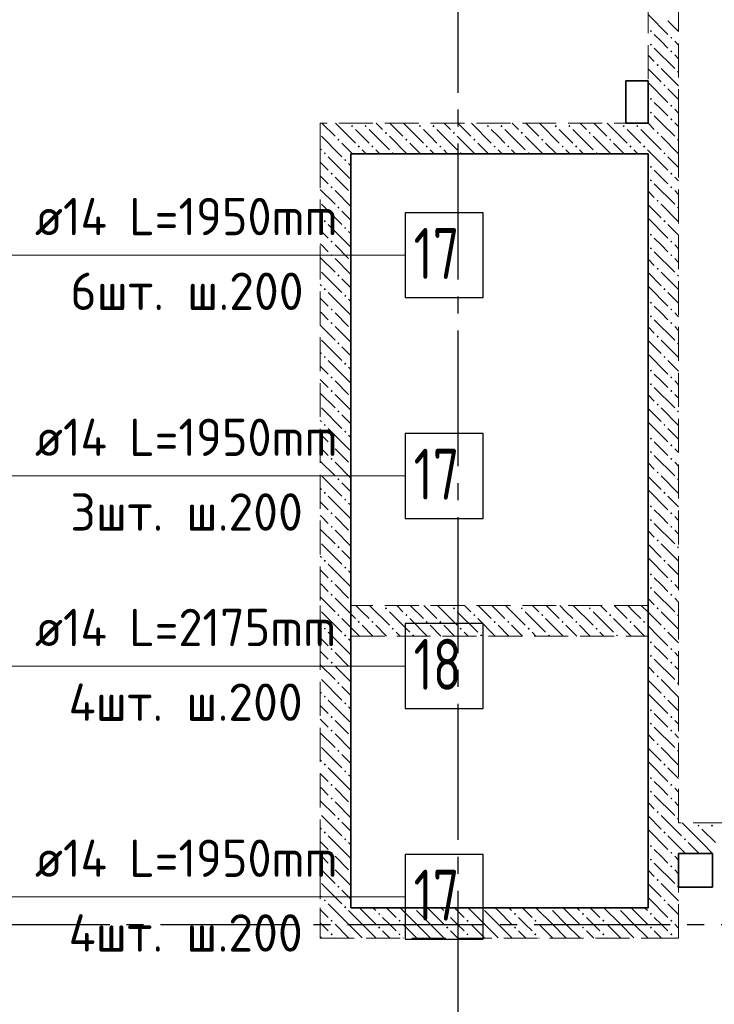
# Model space of a CAD drawing. Header units: millimetres. Extents: x 0 to 64958, y 0 to 42000.
# Tile 28 of 33: x 36180 to 40270, y 28331 to 34130. Entities that reach past the tile are written whole.
import ezdxf

# ---------------------------------------------------------------- set-up
doc = ezdxf.new("R2010")
doc.units = ezdxf.units.MM
doc.linetypes.add('______2', pattern=[270, 200, -70])
doc.linetypes.add('______5', pattern=[1100, 800, -100, 100, -100])
for name, color, linetype, lineweight in [('ДОП Верх по Х', 7, 'Continuous', 25), ('Оси', 40, '______5', 18), ('Позиционная метка номер позиции', 7, 'Continuous', 13)]:
    doc.layers.add(name, color=color, linetype=linetype, lineweight=lineweight)
doc.layers.add('ЖБ Перекрытие верхний уровень', color=7, linetype='Continuous', lineweight=25, true_color=0xe0e0ff)
doc.layers.add('ЖБ Стена верхний уровень', color=7, linetype='Continuous', lineweight=25, true_color=0x006e00)
doc.styles.add('ISOCPEUR', font='txt')

msp = doc.modelspace()

# ---------------------------------------------------------------- hatches: boundary and pattern name
at = {"layer": 'ЖБ Стена верхний уровень', "linetype": 'Continuous', "lineweight": 18, "transparency": 33554687}
for points in [[(39890.5, 34063.1), (39896.9, 34069.6), (39903.4, 34063.1), (39896.9, 34056.6)], [(39890.5, 33983.1), (39896.9, 33989.6), (39903.4, 33983.1), (39896.9, 33976.6)], [(40010.4, 34023.1), (40016.9, 34029.6), (40023.4, 34023.1), (40016.9, 34016.6)], [(40010.4, 33943.1), (40016.9, 33949.6), (40023.4, 33943.1), (40016.9, 33936.6)], [(39930.5, 33863.1), (39937, 33869.6), (39943.5, 33863.1), (39937, 33856.6)], [(40050.5, 33823.1), (40057, 33829.6), (40060, 33826.6), (40060, 33819.7), (40057, 33816.6)], [(39970.5, 33743.1), (39977, 33749.6), (39983.4, 33743.1), (39977, 33736.6)], [(39890.5, 33663.1), (39896.9, 33669.6), (39903.4, 33663.1), (39896.9, 33656.6)], [(39890.5, 33583.1), (39896.9, 33589.6), (39903.4, 33583.1), (39896.9, 33576.6)], [(40010.4, 33623.1), (40016.9, 33629.6), (40023.4, 33623.1), (40016.9, 33616.6)], [(40010.4, 33543.1), (40016.9, 33549.6), (40023.4, 33543.1), (40016.9, 33536.6)], [(38130.5, 33503.1), (38137, 33509.6), (38143.5, 33503.1), (38137, 33496.6)], [(38210.4, 33503.1), (38216.9, 33509.6), (38223.4, 33503.1), (38216.9, 33496.6)], [(38330.5, 33463.1), (38337, 33469.6), (38343.5, 33463.1), (38337, 33456.6)], [(38530.5, 33503.1), (38537, 33509.6), (38543.5, 33503.1), (38537, 33496.6)], [(38610.4, 33503.1), (38616.9, 33509.6), (38623.4, 33503.1), (38616.9, 33496.6)], [(38730.5, 33463.1), (38737, 33469.6), (38743.5, 33463.1), (38737, 33456.6)], [(38930.5, 33503.1), (38937, 33509.6), (38943.5, 33503.1), (38937, 33496.6)], [(39010.4, 33503.1), (39016.9, 33509.6), (39023.4, 33503.1), (39016.9, 33496.6)], [(39130.5, 33463.1), (39137, 33469.6), (39143.5, 33463.1), (39137, 33456.6)], [(39330.5, 33503.1), (39337, 33509.6), (39343.5, 33503.1), (39337, 33496.6)], [(39410.4, 33503.1), (39416.9, 33509.6), (39423.4, 33503.1), (39416.9, 33496.6)], [(39530.5, 33463.1), (39537, 33469.6), (39543.5, 33463.1), (39537, 33456.6)], [(39730.5, 33503.1), (39737, 33509.6), (39743.5, 33503.1), (39737, 33496.6)], [(39810.4, 33503.1), (39816.9, 33509.6), (39823.4, 33503.1), (39816.9, 33496.6)], [(39930.5, 33463.1), (39937, 33469.6), (39943.5, 33463.1), (39937, 33456.6)], [(38050.5, 33423.1), (38057, 33429.6), (38063.5, 33423.1), (38057, 33416.6)], [(38450.5, 33423.1), (38457, 33429.6), (38463.5, 33423.1), (38457, 33416.6)], [(38850.5, 33423.1), (38857, 33429.6), (38863.5, 33423.1), (38857, 33416.6)], [(39250.5, 33423.1), (39257, 33429.6), (39263.5, 33423.1), (39257, 33416.6)], [(39650.5, 33423.1), (39657, 33429.6), (39663.5, 33423.1), (39657, 33416.6)], [(40050.5, 33423.1), (40057, 33429.6), (40060, 33426.6), (40060, 33419.7), (40057, 33416.6)], [(37970.5, 33343.1), (37977, 33349.6), (37983.4, 33343.1), (37980.3, 33340), (37973.6, 33340)], [(38170.5, 33383.1), (38177, 33389.6), (38183.4, 33383.1), (38177, 33376.6)], [(38250.5, 33383.1), (38257, 33389.6), (38263.5, 33383.1), (38257, 33376.6)], [(38370.5, 33343.1), (38377, 33349.6), (38383.4, 33343.1), (38380.3, 33340), (38373.6, 33340)], [(38570.5, 33383.1), (38577, 33389.6), (38583.4, 33383.1), (38577, 33376.6)], [(38650.5, 33383.1), (38657, 33389.6), (38663.5, 33383.1), (38657, 33376.6)], [(38770.5, 33343.1), (38777, 33349.6), (38783.4, 33343.1), (38780.3, 33340), (38773.6, 33340)], [(38970.5, 33383.1), (38977, 33389.6), (38983.4, 33383.1), (38977, 33376.6)], [(39050.5, 33383.1), (39057, 33389.6), (39063.5, 33383.1), (39057, 33376.6)], [(39170.5, 33343.1), (39177, 33349.6), (39183.4, 33343.1), (39180.3, 33340), (39173.6, 33340)], [(39370.5, 33383.1), (39377, 33389.6), (39383.4, 33383.1), (39377, 33376.6)], [(39450.5, 33383.1), (39457, 33389.6), (39463.5, 33383.1), (39457, 33376.6)], [(39570.5, 33343.1), (39577, 33349.6), (39583.4, 33343.1), (39580.3, 33340), (39573.6, 33340)], [(39770.5, 33383.1), (39777, 33389.6), (39783.4, 33383.1), (39777, 33376.6)], [(39850.5, 33383.1), (39857, 33389.6), (39863.5, 33383.1), (39857, 33376.6)], [(39970.5, 33343.1), (39977, 33349.6), (39983.4, 33343.1), (39980.3, 33340), (39973.6, 33340)], [(37980.3, 33340), (37977, 33336.6), (37973.6, 33340)], [(38090.5, 33303.1), (38096.9, 33309.6), (38103.4, 33303.1), (38096.9, 33296.6)], [(39980.3, 33340), (39977, 33336.6), (39973.6, 33340)], [(38010.4, 33223.1), (38016.9, 33229.6), (38023.4, 33223.1), (38016.9, 33216.6)], [(39890.5, 33263.1), (39896.9, 33269.6), (39903.4, 33263.1), (39896.9, 33256.6)], [(40010.4, 33223.1), (40016.9, 33229.6), (40023.4, 33223.1), (40016.9, 33216.6)], [(39890.5, 33183.1), (39896.9, 33189.6), (39903.4, 33183.1), (39896.9, 33176.6)], [(38010.4, 33143.1), (38016.9, 33149.6), (38023.4, 33143.1), (38016.9, 33136.6)], [(40010.4, 33143.1), (40016.9, 33149.6), (40023.4, 33143.1), (40016.9, 33136.6)], [(39930.5, 33063.1), (39937, 33069.6), (39943.5, 33063.1), (39937, 33056.6)], [(38050.5, 33023.1), (38057, 33029.6), (38063.5, 33023.1), (38057, 33016.6)], [(40050.5, 33023.1), (40057, 33029.6), (40060, 33026.6), (40060, 33019.7), (40057, 33016.6)], [(37970.5, 32943.1), (37977, 32949.6), (37983.4, 32943.1), (37977, 32936.6)], [(39970.5, 32943.1), (39977, 32949.6), (39983.4, 32943.1), (39977, 32936.6)], [(38090.5, 32903.1), (38096.9, 32909.6), (38103.4, 32903.1), (38096.9, 32896.6)], [(38010.4, 32823.1), (38016.9, 32829.6), (38023.4, 32823.1), (38016.9, 32816.6)], [(39890.5, 32863.1), (39896.9, 32869.6), (39903.4, 32863.1), (39896.9, 32856.6)], [(40010.4, 32823.1), (40016.9, 32829.6), (40023.4, 32823.1), (40016.9, 32816.6)], [(39890.5, 32783.1), (39896.9, 32789.6), (39903.4, 32783.1), (39896.9, 32776.6)], [(38010.4, 32743.1), (38016.9, 32749.6), (38023.4, 32743.1), (38016.9, 32736.6)], [(40010.4, 32743.1), (40016.9, 32749.6), (40023.4, 32743.1), (40016.9, 32736.6)], [(39930.5, 32663.1), (39937, 32669.6), (39943.5, 32663.1), (39937, 32656.6)], [(38050.5, 32623.1), (38057, 32629.6), (38063.5, 32623.1), (38057, 32616.6)], [(40050.5, 32623.1), (40057, 32629.6), (40060, 32626.6), (40060, 32619.7), (40057, 32616.6)], [(37970.5, 32543.1), (37977, 32549.6), (37983.4, 32543.1), (37977, 32536.6)], [(39970.5, 32543.1), (39977, 32549.6), (39983.4, 32543.1), (39977, 32536.6)], [(38090.5, 32503.1), (38096.9, 32509.6), (38103.4, 32503.1), (38096.9, 32496.6)], [(38010.4, 32423.1), (38016.9, 32429.6), (38023.4, 32423.1), (38016.9, 32416.6)], [(39890.5, 32463.1), (39896.9, 32469.6), (39903.4, 32463.1), (39896.9, 32456.6)], [(40010.4, 32423.1), (40016.9, 32429.6), (40023.4, 32423.1), (40016.9, 32416.6)], [(39890.5, 32383.1), (39896.9, 32389.6), (39903.4, 32383.1), (39896.9, 32376.6)], [(38010.4, 32343.1), (38016.9, 32349.6), (38023.4, 32343.1), (38016.9, 32336.6)], [(40010.4, 32343.1), (40016.9, 32349.6), (40023.4, 32343.1), (40016.9, 32336.6)], [(39930.5, 32263.1), (39937, 32269.6), (39943.5, 32263.1), (39937, 32256.6)], [(38050.5, 32223.1), (38057, 32229.6), (38063.5, 32223.1), (38057, 32216.6)], [(40050.5, 32223.1), (40057, 32229.6), (40060, 32226.6), (40060, 32219.7), (40057, 32216.6)], [(37970.5, 32143.1), (37977, 32149.6), (37983.4, 32143.1), (37977, 32136.6)], [(39970.5, 32143.1), (39977, 32149.6), (39983.4, 32143.1), (39977, 32136.6)], [(38090.5, 32103.1), (38096.9, 32109.6), (38103.4, 32103.1), (38096.9, 32096.6)], [(39890.5, 32063.1), (39896.9, 32069.6), (39903.4, 32063.1), (39896.9, 32056.6)], [(38010.4, 32023.1), (38016.9, 32029.6), (38023.4, 32023.1), (38016.9, 32016.6)], [(40010.4, 32023.1), (40016.9, 32029.6), (40023.4, 32023.1), (40016.9, 32016.6)], [(39890.5, 31983.1), (39896.9, 31989.6), (39903.4, 31983.1), (39896.9, 31976.6)], [(38010.4, 31943.1), (38016.9, 31949.6), (38023.4, 31943.1), (38016.9, 31936.6)], [(40010.4, 31943.1), (40016.9, 31949.6), (40023.4, 31943.1), (40016.9, 31936.6)], [(39930.5, 31863.1), (39937, 31869.6), (39943.5, 31863.1), (39937, 31856.6)], [(38050.5, 31823.1), (38057, 31829.6), (38063.5, 31823.1), (38057, 31816.6)], [(40050.5, 31823.1), (40057, 31829.6), (40060, 31826.6), (40060, 31819.7), (40057, 31816.6)], [(37970.5, 31743.1), (37977, 31749.6), (37983.4, 31743.1), (37977, 31736.6)], [(39970.5, 31743.1), (39977, 31749.6), (39983.4, 31743.1), (39977, 31736.6)], [(38090.5, 31703.1), (38096.9, 31709.6), (38103.4, 31703.1), (38096.9, 31696.6)], [(39890.5, 31663.1), (39896.9, 31669.6), (39903.4, 31663.1), (39896.9, 31656.6)], [(38010.4, 31623.1), (38016.9, 31629.6), (38023.4, 31623.1), (38016.9, 31616.6)], [(40010.4, 31623.1), (40016.9, 31629.6), (40023.4, 31623.1), (40016.9, 31616.6)], [(38010.4, 31543.1), (38016.9, 31549.6), (38023.4, 31543.1), (38016.9, 31536.6)], [(39890.5, 31583.1), (39896.9, 31589.6), (39903.4, 31583.1), (39896.9, 31576.6)], [(40010.4, 31543.1), (40016.9, 31549.6), (40023.4, 31543.1), (40016.9, 31536.6)], [(39930.5, 31463.1), (39937, 31469.6), (39943.5, 31463.1), (39937, 31456.6)], [(38050.5, 31423.1), (38057, 31429.6), (38063.5, 31423.1), (38057, 31416.6)], [(40050.5, 31423.1), (40057, 31429.6), (40060, 31426.6), (40060, 31419.7), (40057, 31416.6)], [(37970.5, 31343.1), (37977, 31349.6), (37983.4, 31343.1), (37977, 31336.6)], [(39970.5, 31343.1), (39977, 31349.6), (39983.4, 31343.1), (39977, 31336.6)], [(38090.5, 31303.1), (38096.9, 31309.6), (38103.4, 31303.1), (38096.9, 31296.6)], [(39890.5, 31263.1), (39896.9, 31269.6), (39903.4, 31263.1), (39896.9, 31256.6)], [(38010.4, 31223.1), (38016.9, 31229.6), (38023.4, 31223.1), (38016.9, 31216.6)], [(40010.4, 31223.1), (40016.9, 31229.6), (40023.4, 31223.1), (40016.9, 31216.6)], [(38010.4, 31143.1), (38016.9, 31149.6), (38023.4, 31143.1), (38016.9, 31136.6)], [(39890.5, 31183.1), (39896.9, 31189.6), (39903.4, 31183.1), (39896.9, 31176.6)], [(40010.4, 31143.1), (40016.9, 31149.6), (40023.4, 31143.1), (40016.9, 31136.6)], [(38050.5, 31023.1), (38057, 31029.6), (38063.5, 31023.1), (38057, 31016.6)], [(39930.5, 31063.1), (39937, 31069.6), (39943.5, 31063.1), (39937, 31056.6)], [(40050.5, 31023.1), (40057, 31029.6), (40060, 31026.6), (40060, 31019.7), (40057, 31016.6)], [(37970.5, 30943.1), (37977, 30949.6), (37983.4, 30943.1), (37977, 30936.6)], [(38090.5, 30903.1), (38096.9, 30909.6), (38103.4, 30903.1), (38096.9, 30896.6)], [(39970.5, 30943.1), (39977, 30949.6), (39983.4, 30943.1), (39977, 30936.6)], [(39890.5, 30863.1), (39896.9, 30869.6), (39903.4, 30863.1), (39896.9, 30856.6)], [(38010.4, 30823.1), (38016.9, 30829.6), (38023.4, 30823.1), (38016.9, 30816.6)], [(40010.4, 30823.1), (40016.9, 30829.6), (40023.4, 30823.1), (40016.9, 30816.6)], [(38010.4, 30743.1), (38016.9, 30749.6), (38023.4, 30743.1), (38016.9, 30736.6)], [(39890.5, 30783.1), (39896.9, 30789.6), (39903.4, 30783.1), (39896.9, 30776.6)], [(40010.4, 30743.1), (40016.9, 30749.6), (40023.4, 30743.1), (40016.9, 30736.6)], [(38050.5, 30623.1), (38057, 30629.6), (38063.5, 30623.1), (38057, 30616.6)], [(38330.5, 30663.1), (38337, 30669.6), (38343.5, 30663.1), (38337, 30656.6)], [(38450.5, 30623.1), (38457, 30629.6), (38463.5, 30623.1), (38457, 30616.6)], [(38730.5, 30663.1), (38737, 30669.6), (38743.5, 30663.1), (38737, 30656.6)], [(38850.5, 30623.1), (38857, 30629.6), (38863.5, 30623.1), (38857, 30616.6)], [(39130.5, 30663.1), (39137, 30669.6), (39143.5, 30663.1), (39137, 30656.6)], [(39250.5, 30623.1), (39257, 30629.6), (39263.5, 30623.1), (39257, 30616.6)], [(39530.5, 30663.1), (39537, 30669.6), (39543.5, 30663.1), (39537, 30656.6)], [(39650.5, 30623.1), (39657, 30629.6), (39663.5, 30623.1), (39657, 30616.6)], [(39930.5, 30663.1), (39937, 30669.6), (39943.5, 30663.1), (39937, 30656.6)], [(40050.5, 30623.1), (40057, 30629.6), (40060, 30626.6), (40060, 30619.7), (40057, 30616.6)], [(38170.5, 30583.1), (38177, 30589.6), (38183.4, 30583.1), (38177, 30576.6)], [(38250.5, 30583.1), (38257, 30589.6), (38263.5, 30583.1), (38257, 30576.6)], [(38570.5, 30583.1), (38577, 30589.6), (38583.4, 30583.1), (38577, 30576.6)], [(38650.5, 30583.1), (38657, 30589.6), (38663.5, 30583.1), (38657, 30576.6)], [(38970.5, 30583.1), (38977, 30589.6), (38983.4, 30583.1), (38977, 30576.6)], [(39050.5, 30583.1), (39057, 30589.6), (39063.5, 30583.1), (39057, 30576.6)], [(39370.5, 30583.1), (39377, 30589.6), (39383.4, 30583.1), (39377, 30576.6)], [(39450.5, 30583.1), (39457, 30589.6), (39463.5, 30583.1), (39457, 30576.6)], [(39770.5, 30583.1), (39777, 30589.6), (39783.4, 30583.1), (39777, 30576.6)], [(39850.5, 30583.1), (39857, 30589.6), (39863.5, 30583.1), (39857, 30576.6)], [(37970.5, 30543.1), (37977, 30549.6), (37983.4, 30543.1), (37977, 30536.6)], [(38090.5, 30503.1), (38096.9, 30509.6), (38103.4, 30503.1), (38100.3, 30500), (38093.6, 30500)], [(38370.5, 30543.1), (38377, 30549.6), (38383.4, 30543.1), (38377, 30536.6)], [(38490.5, 30503.1), (38496.9, 30509.6), (38503.4, 30503.1), (38500.3, 30500), (38493.6, 30500)], [(38770.5, 30543.1), (38777, 30549.6), (38783.4, 30543.1), (38777, 30536.6)], [(38890.5, 30503.1), (38896.9, 30509.6), (38903.4, 30503.1), (38900.3, 30500), (38893.6, 30500)], [(39170.5, 30543.1), (39177, 30549.6), (39183.4, 30543.1), (39177, 30536.6)], [(39290.5, 30503.1), (39296.9, 30509.6), (39303.4, 30503.1), (39300.3, 30500), (39293.6, 30500)], [(39570.5, 30543.1), (39577, 30549.6), (39583.4, 30543.1), (39577, 30536.6)], [(39690.5, 30503.1), (39696.9, 30509.6), (39703.4, 30503.1), (39700.3, 30500), (39693.6, 30500)], [(39970.5, 30543.1), (39977, 30549.6), (39983.4, 30543.1), (39977, 30536.6)], [(38100.3, 30500), (38096.9, 30496.6), (38093.6, 30500)], [(39890.5, 30463.1), (39896.9, 30469.6), (39903.4, 30463.1), (39896.9, 30456.6)], [(38010.4, 30423.1), (38016.9, 30429.6), (38023.4, 30423.1), (38016.9, 30416.6)], [(39890.5, 30383.1), (39896.9, 30389.6), (39903.4, 30383.1), (39896.9, 30376.6)], [(40010.4, 30423.1), (40016.9, 30429.6), (40023.4, 30423.1), (40016.9, 30416.6)], [(38010.4, 30343.1), (38016.9, 30349.6), (38023.4, 30343.1), (38016.9, 30336.6)], [(40010.4, 30343.1), (40016.9, 30349.6), (40023.4, 30343.1), (40016.9, 30336.6)], [(38050.5, 30223.1), (38057, 30229.6), (38063.5, 30223.1), (38057, 30216.6)], [(39930.5, 30263.1), (39937, 30269.6), (39943.5, 30263.1), (39937, 30256.6)], [(40050.5, 30223.1), (40057, 30229.6), (40060, 30226.6), (40060, 30219.7), (40057, 30216.6)], [(37970.5, 30143.1), (37977, 30149.6), (37983.4, 30143.1), (37977, 30136.6)], [(38090.5, 30103.1), (38096.9, 30109.6), (38103.4, 30103.1), (38096.9, 30096.6)], [(39970.5, 30143.1), (39977, 30149.6), (39983.4, 30143.1), (39977, 30136.6)], [(39890.5, 30063.1), (39896.9, 30069.6), (39903.4, 30063.1), (39896.9, 30056.6)], [(38010.4, 30023.1), (38016.9, 30029.6), (38023.4, 30023.1), (38016.9, 30016.6)], [(39890.5, 29983.1), (39896.9, 29989.6), (39903.4, 29983.1), (39896.9, 29976.6)], [(40010.4, 30023.1), (40016.9, 30029.6), (40023.4, 30023.1), (40016.9, 30016.6)], [(38010.4, 29943.1), (38016.9, 29949.6), (38023.4, 29943.1), (38016.9, 29936.6)], [(40010.4, 29943.1), (40016.9, 29949.6), (40023.4, 29943.1), (40016.9, 29936.6)], [(39930.5, 29863.1), (39937, 29869.6), (39943.5, 29863.1), (39937, 29856.6)], [(38050.5, 29823.1), (38057, 29829.6), (38063.5, 29823.1), (38057, 29816.6)], [(40050.5, 29823.1), (40057, 29829.6), (40060, 29826.6), (40060, 29819.7), (40057, 29816.6)], [(37970.5, 29743.1), (37977, 29749.6), (37983.4, 29743.1), (37977, 29736.6)], [(39970.5, 29743.1), (39977, 29749.6), (39983.4, 29743.1), (39977, 29736.6)], [(38090.5, 29703.1), (38096.9, 29709.6), (38103.4, 29703.1), (38096.9, 29696.6)], [(39890.5, 29663.1), (39896.9, 29669.6), (39903.4, 29663.1), (39896.9, 29656.6)], [(38010.4, 29623.1), (38016.9, 29629.6), (38023.4, 29623.1), (38016.9, 29616.6)], [(39890.5, 29583.1), (39896.9, 29589.6), (39903.4, 29583.1), (39896.9, 29576.6)], [(40010.4, 29623.1), (40016.9, 29629.6), (40023.4, 29623.1), (40016.9, 29616.6)], [(38010.4, 29543.1), (38016.9, 29549.6), (38023.4, 29543.1), (38016.9, 29536.6)], [(40010.4, 29543.1), (40016.9, 29549.6), (40023.4, 29543.1), (40016.9, 29536.6)], [(39930.5, 29463.1), (39937, 29469.6), (39943.5, 29463.1), (39937, 29456.6)], [(38050.5, 29423.1), (38057, 29429.6), (38063.5, 29423.1), (38057, 29416.6)], [(40050.5, 29423.1), (40057, 29429.6), (40060, 29426.6), (40060, 29419.7), (40057, 29416.6)], [(37970.5, 29343.1), (37977, 29349.6), (37983.4, 29343.1), (37977, 29336.6)], [(39970.5, 29343.1), (39977, 29349.6), (39983.4, 29343.1), (39977, 29336.6)], [(40170.5, 29383.1), (40177, 29389.6), (40183.4, 29383.1), (40177, 29376.6)], [(40250.5, 29383.1), (40257, 29389.6), (40263.5, 29383.1), (40257, 29376.6)], [(38090.5, 29303.1), (38096.9, 29309.6), (38103.4, 29303.1), (38096.9, 29296.6)], [(40090.5, 29303.1), (40096.9, 29309.6), (40103.4, 29303.1), (40096.9, 29296.6)], [(38010.4, 29223.1), (38016.9, 29229.6), (38023.4, 29223.1), (38016.9, 29216.6)], [(39890.5, 29263.1), (39896.9, 29269.6), (39903.4, 29263.1), (39896.9, 29256.6)], [(40010.4, 29223.1), (40016.9, 29229.6), (40023.4, 29223.1), (40016.9, 29216.6)], [(39890.5, 29183.1), (39896.9, 29189.6), (39903.4, 29183.1), (39896.9, 29176.6)], [(38010.4, 29143.1), (38016.9, 29149.6), (38023.4, 29143.1), (38016.9, 29136.6)], [(40010.4, 29143.1), (40016.9, 29149.6), (40023.4, 29143.1), (40016.9, 29136.6)], [(39930.5, 29063.1), (39937, 29069.6), (39943.5, 29063.1), (39937, 29056.6)], [(38050.5, 29023.1), (38057, 29029.6), (38063.5, 29023.1), (38057, 29016.6)], [(40050.5, 29023.1), (40057, 29029.6), (40060, 29026.6), (40060, 29019.7), (40057, 29016.6)], [(37970.5, 28943.1), (37977, 28949.6), (37983.4, 28943.1), (37977, 28936.6)], [(39970.5, 28943.1), (39977, 28949.6), (39983.4, 28943.1), (39977, 28936.6)], [(38090.5, 28903.1), (38096.9, 28909.6), (38103.4, 28903.1), (38100.3, 28900), (38093.6, 28900)], [(38100.3, 28900), (38096.9, 28896.6), (38093.6, 28900)], [(38500.3, 28900), (38496.9, 28896.6), (38493.6, 28900)], [(38900.3, 28900), (38896.9, 28896.6), (38893.6, 28900)], [(39300.3, 28900), (39296.9, 28896.6), (39293.6, 28900)], [(39700.3, 28900), (39696.9, 28896.6), (39693.6, 28900)], [(38010.4, 28823.1), (38016.9, 28829.6), (38023.4, 28823.1), (38016.9, 28816.6)], [(38290.5, 28863.1), (38296.9, 28869.6), (38303.4, 28863.1), (38296.9, 28856.6)], [(38410.4, 28823.1), (38416.9, 28829.6), (38423.4, 28823.1), (38416.9, 28816.6)], [(38690.5, 28863.1), (38696.9, 28869.6), (38703.4, 28863.1), (38696.9, 28856.6)], [(38810.4, 28823.1), (38816.9, 28829.6), (38823.4, 28823.1), (38816.9, 28816.6)], [(39090.5, 28863.1), (39096.9, 28869.6), (39103.4, 28863.1), (39096.9, 28856.6)], [(39210.4, 28823.1), (39216.9, 28829.6), (39223.4, 28823.1), (39216.9, 28816.6)], [(39490.5, 28863.1), (39496.9, 28869.6), (39503.4, 28863.1), (39496.9, 28856.6)], [(39610.4, 28823.1), (39616.9, 28829.6), (39623.4, 28823.1), (39616.9, 28816.6)], [(39890.5, 28863.1), (39896.9, 28869.6), (39903.4, 28863.1), (39896.9, 28856.6)], [(40010.4, 28823.1), (40016.9, 28829.6), (40023.4, 28823.1), (40016.9, 28816.6)], [(38290.5, 28783.1), (38296.9, 28789.6), (38303.4, 28783.1), (38296.9, 28776.6)], [(38690.5, 28783.1), (38696.9, 28789.6), (38703.4, 28783.1), (38696.9, 28776.6)], [(39090.5, 28783.1), (39096.9, 28789.6), (39103.4, 28783.1), (39096.9, 28776.6)], [(39490.5, 28783.1), (39496.9, 28789.6), (39503.4, 28783.1), (39496.9, 28776.6)], [(39890.5, 28783.1), (39896.9, 28789.6), (39903.4, 28783.1), (39896.9, 28776.6)], [(38010.4, 28743.1), (38016.9, 28749.6), (38023.4, 28743.1), (38016.9, 28736.6)], [(38410.4, 28743.1), (38416.9, 28749.6), (38423.4, 28743.1), (38416.9, 28736.6)], [(38810.4, 28743.1), (38816.9, 28749.6), (38823.4, 28743.1), (38816.9, 28736.6)], [(39210.4, 28743.1), (39216.9, 28749.6), (39223.4, 28743.1), (39216.9, 28736.6)], [(39610.4, 28743.1), (39616.9, 28749.6), (39623.4, 28743.1), (39616.9, 28736.6)], [(40010.4, 28743.1), (40016.9, 28749.6), (40023.4, 28743.1), (40016.9, 28736.6)]]:
    msp.add_hatch(color=7, dxfattribs=at).paths.add_polyline_path(points, flags=16)

# ---------------------------------------------------------------- linework, layer by layer
at = {"layer": 'ДОП Верх по Х', "color": 7, "linetype": 'Continuous', "lineweight": 13, "transparency": 33554687}
for p, q in [((36249.7, 32743.1), (38313.7, 32743.1)), ((36249.7, 31443.1), (38313.7, 31443.1)), ((36249.7, 30323.1), (38313.7, 30323.1)), ((36249.7, 28964), (38313.7, 28964))]:
    msp.add_line(p, q, dxfattribs=at)
at = {"layer": 'ДОП Верх по Х', "color": 7, "linetype": 'Continuous', "lineweight": 25, "transparency": 33554687}
for points in [[(38449.7, 32493.1), (38909.7, 32493.1), (38909.7, 32993.1), (38449.7, 32993.1), (38449.7, 32493.1)], [(38449.7, 31193.1), (38909.7, 31193.1), (38909.7, 31693.1), (38449.7, 31693.1), (38449.7, 31193.1)], [(38449.7, 30073.1), (38909.7, 30073.1), (38909.7, 30573.1), (38449.7, 30573.1), (38449.7, 30073.1)], [(38449.7, 28714), (38909.7, 28714), (38909.7, 29214), (38449.7, 29214), (38449.7, 28714)]]:
    msp.add_lwpolyline(points, dxfattribs=at)
at = {"layer": 'ЖБ Перекрытие верхний уровень', "color": 7, "linetype": 'Continuous', "lineweight": 35, "transparency": 33554687}
for p, q in [((39880, 33770), (39750, 33770)), ((39750, 33770), (39750, 33520)), ((39880, 33520), (39880, 33770)), ((39750, 33520), (39880, 33520)), ((39880, 33340), (38130, 33340)), ((38130, 33340), (38130, 28900)), ((39880, 28900), (39880, 33340)), ((40260, 29220), (40060, 29220)), ((40060, 29220), (40060, 29020)), ((40260, 29020), (40260, 29220)), ((40060, 29020), (40260, 29020)), ((38130, 28900), (39880, 28900))]:
    msp.add_line(p, q, dxfattribs=at)
at = {"layer": 'ЖБ Стена верхний уровень', "color": 251, "linetype": '______2', "lineweight": 13, "true_color": 0x656565, "transparency": 33554687}
for p, q in [((39880, 36140), (39880, 33520)), ((40060, 33520), (40060, 34380)), ((39880, 33520), (37950, 33520)), ((37950, 33520), (37950, 33340)), ((40060, 33340), (40060, 33520)), ((37950, 33340), (37950, 30680)), ((38130, 30680), (38130, 33340)), ((38130, 33340), (39880, 33340)), ((39880, 33340), (39880, 30680)), ((40060, 30500), (40060, 33340)), ((37950, 30680), (37950, 30500)), ((39880, 30680), (38130, 30680)), ((37950, 30500), (37950, 28900)), ((38130, 30500), (39880, 30500)), ((38130, 28900), (38130, 30500)), ((39880, 30500), (39880, 28900)), ((40060, 29400), (40060, 30500)), ((41155, 29400), (40060, 29400)), ((40060, 28720), (40060, 29220)), ((40060, 29220), (42590, 29220)), ((37950, 28900), (37950, 28720)), ((39880, 28900), (38130, 28900)), ((37950, 28720), (39880, 28720)), ((39880, 28720), (40060, 28720))]:
    msp.add_line(p, q, dxfattribs=at)
at = {"layer": 'ЖБ Стена верхний уровень', "color": 9, "linetype": 'Continuous', "lineweight": 18, "true_color": 0xc7c7c7, "transparency": 33554687}
for p, q in [((39880, 34160.1), (39996.9, 34043.1)), ((40060, 34060.1), (39996.9, 34123.1)), ((39957, 34003.1), (39916.9, 34043.1)), ((39996.9, 33963.1), (39957, 34003.1)), ((40037, 34003.1), (40060, 33980.1)), ((39916.9, 33963.1), (40037, 33843.1)), ((39880, 33920.1), (39916.9, 33883.1)), ((40037, 33923.1), (40060, 33900.1)), ((39880, 33840.1), (39957, 33763.1)), ((39957, 33843.1), (40060, 33740.1)), ((39880, 33760.1), (39996.9, 33643.1)), ((40060, 33660.1), (39996.9, 33723.1)), ((39957, 33603.1), (39916.9, 33643.1)), ((39996.9, 33563.1), (39957, 33603.1)), ((40037, 33603.1), (40060, 33580.1)), ((37960.1, 33520), (38037, 33443.1)), ((38040.1, 33520), (38157, 33403.1)), ((38280.1, 33520), (38316.9, 33483.1)), ((38360.1, 33520), (38437, 33443.1)), ((38440.1, 33520), (38557, 33403.1)), ((38680.1, 33520), (38716.9, 33483.1)), ((38760.1, 33520), (38837, 33443.1)), ((38840.1, 33520), (38957, 33403.1)), ((39080.1, 33520), (39116.9, 33483.1)), ((39160.1, 33520), (39237, 33443.1)), ((39240.1, 33520), (39357, 33403.1)), ((39480.1, 33520), (39516.9, 33483.1)), ((39560.1, 33520), (39637, 33443.1)), ((39640.1, 33520), (39757, 33403.1)), ((39880, 33520.1), (39880.1, 33520)), ((39880.1, 33520), (39916.9, 33483.1)), ((39916.9, 33563.1), (39960.1, 33520)), ((39960.1, 33520), (40037, 33443.1)), ((40037, 33523.1), (40040.1, 33520)), ((40040.1, 33520), (40060, 33500.1)), ((38196.9, 33443.1), (38157, 33483.1)), ((38237, 33483.1), (38357, 33363.1)), ((38596.9, 33443.1), (38557, 33483.1)), ((38637, 33483.1), (38757, 33363.1)), ((38996.9, 33443.1), (38957, 33483.1)), ((39037, 33483.1), (39157, 33363.1)), ((39396.9, 33443.1), (39357, 33483.1)), ((39437, 33483.1), (39557, 33363.1)), ((39796.9, 33443.1), (39757, 33483.1)), ((39837, 33483.1), (39957, 33363.1)), ((37957, 33443.1), (38060.1, 33340)), ((38140.1, 33340), (38077, 33403.1)), ((38237, 33403.1), (38196.9, 33443.1)), ((38357, 33443.1), (38460.1, 33340)), ((38540.1, 33340), (38477, 33403.1)), ((38637, 33403.1), (38596.9, 33443.1)), ((38757, 33443.1), (38860.1, 33340)), ((38940.1, 33340), (38877, 33403.1)), ((39037, 33403.1), (38996.9, 33443.1)), ((39157, 33443.1), (39260.1, 33340)), ((39340.1, 33340), (39277, 33403.1)), ((39437, 33403.1), (39396.9, 33443.1)), ((39557, 33443.1), (39660.1, 33340)), ((39740.1, 33340), (39677, 33403.1)), ((39837, 33403.1), (39796.9, 33443.1)), ((39957, 33443.1), (40060, 33340.1)), ((37950, 33370.1), (37957, 33363.1)), ((38196.9, 33363.1), (38220.1, 33340)), ((38277, 33363.1), (38300.1, 33340)), ((38596.9, 33363.1), (38620.1, 33340)), ((38677, 33363.1), (38700.1, 33340)), ((38996.9, 33363.1), (39020.1, 33340)), ((39077, 33363.1), (39100.1, 33340)), ((39396.9, 33363.1), (39420.1, 33340)), ((39477, 33363.1), (39500.1, 33340)), ((39796.9, 33363.1), (39820.1, 33340)), ((39877, 33363.1), (39900.1, 33340)), ((37950, 33290.1), (37996.9, 33243.1)), ((38116.9, 33203.1), (37996.9, 33323.1)), ((38060.1, 33340), (38077, 33323.1)), ((39900.1, 33340), (39996.9, 33243.1)), ((40060, 33260.1), (39996.9, 33323.1)), ((38116.9, 33283.1), (38130, 33270.1)), ((39957, 33203.1), (39916.9, 33243.1)), ((37957, 33203.1), (37950, 33210.1)), ((37996.9, 33163.1), (37957, 33203.1)), ((38037, 33203.1), (38116.9, 33123.1)), ((38116.9, 33203.1), (38130, 33190.1)), ((39996.9, 33163.1), (39957, 33203.1)), ((40037, 33203.1), (40060, 33180.1)), ((37950, 33130.1), (38037, 33043.1)), ((38037, 33123.1), (38130, 33030.1)), ((39880, 33120.1), (39916.9, 33083.1)), ((39916.9, 33163.1), (40037, 33043.1)), ((40037, 33123.1), (40060, 33100.1)), ((37957, 33043.1), (38077, 32923.1)), ((38130, 32950.1), (38077, 33003.1)), ((39880, 33040.1), (39957, 32963.1)), ((39957, 33043.1), (40060, 32940.1)), ((37950, 32970.1), (37957, 32963.1)), ((39880, 32960.1), (39996.9, 32843.1)), ((37950, 32890.1), (37996.9, 32843.1)), ((38116.9, 32803.1), (37996.9, 32923.1)), ((38116.9, 32883.1), (38130, 32870.1)), ((40060, 32860.1), (39996.9, 32923.1)), ((39957, 32803.1), (39916.9, 32843.1)), ((37957, 32803.1), (37950, 32810.1)), ((37996.9, 32763.1), (37957, 32803.1)), ((38037, 32803.1), (38116.9, 32723.1)), ((38116.9, 32803.1), (38130, 32790.1)), ((39996.9, 32763.1), (39957, 32803.1)), ((40037, 32803.1), (40060, 32780.1)), ((37950, 32730.1), (38037, 32643.1)), ((38037, 32723.1), (38130, 32630.1)), ((39880, 32720.1), (39916.9, 32683.1)), ((39916.9, 32763.1), (40037, 32643.1)), ((40037, 32723.1), (40060, 32700.1)), ((37957, 32643.1), (38077, 32523.1)), ((38130, 32550.1), (38077, 32603.1)), ((39880, 32640.1), (39957, 32563.1)), ((39957, 32643.1), (40060, 32540.1)), ((37950, 32570.1), (37957, 32563.1)), ((39880, 32560.1), (39996.9, 32443.1)), ((37950, 32490.1), (37996.9, 32443.1)), ((38116.9, 32403.1), (37996.9, 32523.1)), ((38116.9, 32483.1), (38130, 32470.1)), ((40060, 32460.1), (39996.9, 32523.1)), ((39957, 32403.1), (39916.9, 32443.1)), ((37957, 32403.1), (37950, 32410.1)), ((37996.9, 32363.1), (37957, 32403.1)), ((38037, 32403.1), (38116.9, 32323.1)), ((38116.9, 32403.1), (38130, 32390.1)), ((39916.9, 32363.1), (40037, 32243.1)), ((39996.9, 32363.1), (39957, 32403.1)), ((40037, 32403.1), (40060, 32380.1)), ((37950, 32330.1), (38037, 32243.1)), ((38037, 32323.1), (38130, 32230.1)), ((39880, 32320.1), (39916.9, 32283.1)), ((40037, 32323.1), (40060, 32300.1)), ((37957, 32243.1), (38077, 32123.1)), ((39957, 32243.1), (40060, 32140.1)), ((38130, 32150.1), (38077, 32203.1)), ((39880, 32240.1), (39957, 32163.1)), ((37950, 32170.1), (37957, 32163.1)), ((39880, 32160.1), (39996.9, 32043.1)), ((37950, 32090.1), (37996.9, 32043.1)), ((38116.9, 32003.1), (37996.9, 32123.1)), ((38116.9, 32083.1), (38130, 32070.1)), ((40060, 32060.1), (39996.9, 32123.1)), ((37957, 32003.1), (37950, 32010.1)), ((39957, 32003.1), (39916.9, 32043.1)), ((37996.9, 31963.1), (37957, 32003.1)), ((38037, 32003.1), (38116.9, 31923.1)), ((38116.9, 32003.1), (38130, 31990.1)), ((39916.9, 31963.1), (40037, 31843.1)), ((39996.9, 31963.1), (39957, 32003.1)), ((40037, 32003.1), (40060, 31980.1)), ((37950, 31930.1), (38037, 31843.1)), ((38037, 31923.1), (38130, 31830.1)), ((39880, 31920.1), (39916.9, 31883.1)), ((40037, 31923.1), (40060, 31900.1)), ((37957, 31843.1), (38077, 31723.1)), ((39880, 31840.1), (39957, 31763.1)), ((39957, 31843.1), (40060, 31740.1)), ((38130, 31750.1), (38077, 31803.1)), ((37950, 31770.1), (37957, 31763.1)), ((38116.9, 31603.1), (37996.9, 31723.1)), ((39880, 31760.1), (39996.9, 31643.1)), ((40060, 31660.1), (39996.9, 31723.1)), ((37950, 31690.1), (37996.9, 31643.1)), ((38116.9, 31683.1), (38130, 31670.1)), ((37957, 31603.1), (37950, 31610.1)), ((39957, 31603.1), (39916.9, 31643.1)), ((37996.9, 31563.1), (37957, 31603.1)), ((38037, 31603.1), (38116.9, 31523.1)), ((38116.9, 31603.1), (38130, 31590.1)), ((39916.9, 31563.1), (40037, 31443.1)), ((39996.9, 31563.1), (39957, 31603.1)), ((40037, 31603.1), (40060, 31580.1)), ((37950, 31530.1), (38037, 31443.1)), ((38037, 31523.1), (38130, 31430.1)), ((39880, 31520.1), (39916.9, 31483.1)), ((40037, 31523.1), (40060, 31500.1)), ((37957, 31443.1), (38077, 31323.1)), ((39880, 31440.1), (39957, 31363.1)), ((39957, 31443.1), (40060, 31340.1)), ((38130, 31350.1), (38077, 31403.1)), ((37950, 31370.1), (37957, 31363.1)), ((38116.9, 31203.1), (37996.9, 31323.1)), ((39880, 31360.1), (39996.9, 31243.1)), ((40060, 31260.1), (39996.9, 31323.1)), ((37950, 31290.1), (37996.9, 31243.1)), ((38116.9, 31283.1), (38130, 31270.1)), ((37957, 31203.1), (37950, 31210.1)), ((37996.9, 31163.1), (37957, 31203.1)), ((38037, 31203.1), (38116.9, 31123.1)), ((38116.9, 31203.1), (38130, 31190.1)), ((39957, 31203.1), (39916.9, 31243.1)), ((39996.9, 31163.1), (39957, 31203.1)), ((40037, 31203.1), (40060, 31180.1)), ((39916.9, 31163.1), (40037, 31043.1)), ((37950, 31130.1), (38037, 31043.1)), ((38037, 31123.1), (38130, 31030.1)), ((39880, 31120.1), (39916.9, 31083.1)), ((40037, 31123.1), (40060, 31100.1)), ((37957, 31043.1), (38077, 30923.1)), ((39880, 31040.1), (39957, 30963.1)), ((39957, 31043.1), (40060, 30940.1)), ((37950, 30970.1), (37957, 30963.1)), ((38130, 30950.1), (38077, 31003.1)), ((38116.9, 30803.1), (37996.9, 30923.1)), ((39880, 30960.1), (39996.9, 30843.1)), ((40060, 30860.1), (39996.9, 30923.1)), ((37950, 30890.1), (37996.9, 30843.1)), ((38116.9, 30883.1), (38130, 30870.1)), ((37957, 30803.1), (37950, 30810.1)), ((37996.9, 30763.1), (37957, 30803.1)), ((38037, 30803.1), (38116.9, 30723.1)), ((38116.9, 30803.1), (38130, 30790.1)), ((39957, 30803.1), (39916.9, 30843.1)), ((39996.9, 30763.1), (39957, 30803.1)), ((40037, 30803.1), (40060, 30780.1)), ((39916.9, 30763.1), (40037, 30643.1)), ((37950, 30730.1), (38000.1, 30680)), ((38000.1, 30680), (38037, 30643.1)), ((38037, 30723.1), (38080.1, 30680)), ((38080.1, 30680), (38157, 30603.1)), ((38196.9, 30643.1), (38160.1, 30680)), ((38240.1, 30680), (38357, 30563.1)), ((38400.1, 30680), (38437, 30643.1)), ((38480.1, 30680), (38557, 30603.1)), ((38596.9, 30643.1), (38560.1, 30680)), ((38640.1, 30680), (38757, 30563.1)), ((38800.1, 30680), (38837, 30643.1)), ((38880.1, 30680), (38957, 30603.1)), ((38996.9, 30643.1), (38960.1, 30680)), ((39040.1, 30680), (39157, 30563.1)), ((39200.1, 30680), (39237, 30643.1)), ((39280.1, 30680), (39357, 30603.1)), ((39396.9, 30643.1), (39360.1, 30680)), ((39440.1, 30680), (39557, 30563.1)), ((39600.1, 30680), (39637, 30643.1)), ((39680.1, 30680), (39757, 30603.1)), ((39796.9, 30643.1), (39760.1, 30680)), ((39840.1, 30680), (39880, 30640.1)), ((39880, 30720.1), (39916.9, 30683.1)), ((40037, 30723.1), (40060, 30700.1)), ((37957, 30643.1), (38077, 30523.1)), ((38237, 30603.1), (38196.9, 30643.1)), ((38357, 30643.1), (38477, 30523.1)), ((38637, 30603.1), (38596.9, 30643.1)), ((38757, 30643.1), (38877, 30523.1)), ((39037, 30603.1), (38996.9, 30643.1)), ((39157, 30643.1), (39277, 30523.1)), ((39437, 30603.1), (39396.9, 30643.1)), ((39557, 30643.1), (39677, 30523.1)), ((39837, 30603.1), (39796.9, 30643.1)), ((39880, 30640.1), (39957, 30563.1)), ((39957, 30643.1), (40060, 30540.1)), ((37950, 30570.1), (37957, 30563.1)), ((38180.1, 30500), (38077, 30603.1)), ((38196.9, 30563.1), (38260.1, 30500)), ((38277, 30563.1), (38340.1, 30500)), ((38580.1, 30500), (38477, 30603.1)), ((38596.9, 30563.1), (38660.1, 30500)), ((38677, 30563.1), (38740.1, 30500)), ((38980.1, 30500), (38877, 30603.1)), ((38996.9, 30563.1), (39060.1, 30500)), ((39077, 30563.1), (39140.1, 30500)), ((39380.1, 30500), (39277, 30603.1)), ((39396.9, 30563.1), (39460.1, 30500)), ((39477, 30563.1), (39540.1, 30500)), ((39780.1, 30500), (39677, 30603.1)), ((39796.9, 30563.1), (39860.1, 30500)), ((39877, 30563.1), (39880, 30560.1)), ((38020.1, 30500), (37996.9, 30523.1)), ((38420.1, 30500), (38396.9, 30523.1)), ((38820.1, 30500), (38796.9, 30523.1)), ((39220.1, 30500), (39196.9, 30523.1)), ((39620.1, 30500), (39596.9, 30523.1)), ((39880, 30560.1), (39940.1, 30500)), ((40020.1, 30500), (39996.9, 30523.1)), ((37950, 30490.1), (37996.9, 30443.1)), ((38116.9, 30403.1), (38020.1, 30500)), ((38116.9, 30483.1), (38130, 30470.1)), ((39940.1, 30500), (39996.9, 30443.1)), ((40060, 30460.1), (40020.1, 30500)), ((37957, 30403.1), (37950, 30410.1)), ((37996.9, 30363.1), (37957, 30403.1)), ((38037, 30403.1), (38116.9, 30323.1)), ((38116.9, 30403.1), (38130, 30390.1)), ((39957, 30403.1), (39916.9, 30443.1)), ((39996.9, 30363.1), (39957, 30403.1)), ((40037, 30403.1), (40060, 30380.1)), ((37950, 30330.1), (38037, 30243.1)), ((39916.9, 30363.1), (40037, 30243.1)), ((38037, 30323.1), (38130, 30230.1)), ((39880, 30320.1), (39916.9, 30283.1)), ((40037, 30323.1), (40060, 30300.1)), ((37957, 30243.1), (38077, 30123.1)), ((39880, 30240.1), (39957, 30163.1)), ((39957, 30243.1), (40060, 30140.1)), ((37950, 30170.1), (37957, 30163.1)), ((38130, 30150.1), (38077, 30203.1)), ((39880, 30160.1), (39996.9, 30043.1)), ((38116.9, 30003.1), (37996.9, 30123.1)), ((40060, 30060.1), (39996.9, 30123.1)), ((37950, 30090.1), (37996.9, 30043.1)), ((38116.9, 30083.1), (38130, 30070.1)), ((39957, 30003.1), (39916.9, 30043.1)), ((37957, 30003.1), (37950, 30010.1)), ((37996.9, 29963.1), (37957, 30003.1)), ((38037, 30003.1), (38116.9, 29923.1)), ((38116.9, 30003.1), (38130, 29990.1)), ((39996.9, 29963.1), (39957, 30003.1)), ((40037, 30003.1), (40060, 29980.1)), ((37950, 29930.1), (38037, 29843.1)), ((38037, 29923.1), (38130, 29830.1)), ((39916.9, 29963.1), (40037, 29843.1)), ((40037, 29923.1), (40060, 29900.1)), ((39880, 29920.1), (39916.9, 29883.1)), ((37957, 29843.1), (38077, 29723.1)), ((39880, 29840.1), (39957, 29763.1)), ((39957, 29843.1), (40060, 29740.1)), ((37950, 29770.1), (37957, 29763.1)), ((38130, 29750.1), (38077, 29803.1)), ((39880, 29760.1), (39996.9, 29643.1)), ((38116.9, 29603.1), (37996.9, 29723.1)), ((40060, 29660.1), (39996.9, 29723.1)), ((37950, 29690.1), (37996.9, 29643.1)), ((38116.9, 29683.1), (38130, 29670.1)), ((39957, 29603.1), (39916.9, 29643.1)), ((37957, 29603.1), (37950, 29610.1)), ((37996.9, 29563.1), (37957, 29603.1)), ((38037, 29603.1), (38116.9, 29523.1)), ((38116.9, 29603.1), (38130, 29590.1)), ((39996.9, 29563.1), (39957, 29603.1)), ((40037, 29603.1), (40060, 29580.1)), ((37950, 29530.1), (38037, 29443.1)), ((38037, 29523.1), (38130, 29430.1)), ((39880, 29520.1), (39916.9, 29483.1)), ((39916.9, 29563.1), (40037, 29443.1)), ((40037, 29523.1), (40060, 29500.1)), ((37957, 29443.1), (38077, 29323.1)), ((38130, 29350.1), (38077, 29403.1)), ((39880, 29440.1), (39957, 29363.1)), ((39957, 29443.1), (40060, 29340.1)), ((37950, 29370.1), (37957, 29363.1)), ((39880, 29360.1), (39996.9, 29243.1)), ((40196.9, 29283.1), (40080.1, 29400)), ((40196.9, 29363.1), (40277, 29283.1)), ((37950, 29290.1), (37996.9, 29243.1)), ((38116.9, 29203.1), (37996.9, 29323.1)), ((40060, 29260.1), (39996.9, 29323.1)), ((40060, 29340.1), (40077, 29323.1)), ((38116.9, 29283.1), (38130, 29270.1)), ((39957, 29203.1), (39916.9, 29243.1)), ((40100.1, 29220), (40060, 29260.1)), ((40116.9, 29283.1), (40180.1, 29220)), ((40196.9, 29283.1), (40260.1, 29220)), ((37957, 29203.1), (37950, 29210.1)), ((37996.9, 29163.1), (37957, 29203.1)), ((38037, 29203.1), (38116.9, 29123.1)), ((38116.9, 29203.1), (38130, 29190.1)), ((39996.9, 29163.1), (39957, 29203.1)), ((40037, 29203.1), (40060, 29180.1)), ((37950, 29130.1), (38037, 29043.1)), ((38037, 29123.1), (38130, 29030.1)), ((39880, 29120.1), (39916.9, 29083.1)), ((39916.9, 29163.1), (40037, 29043.1)), ((40037, 29123.1), (40060, 29100.1)), ((37957, 29043.1), (38077, 28923.1)), ((38130, 28950.1), (38077, 29003.1)), ((39880, 29040.1), (39957, 28963.1)), ((39957, 29043.1), (40060, 28940.1)), ((37950, 28970.1), (37957, 28963.1)), ((39880, 28960.1), (39996.9, 28843.1)), ((37950, 28890.1), (37996.9, 28843.1)), ((38020.1, 28900), (37996.9, 28923.1)), ((38116.9, 28803.1), (38020.1, 28900)), ((38116.9, 28883.1), (38196.9, 28803.1)), ((38196.9, 28883.1), (38180.1, 28900)), ((38196.9, 28883.1), (38277, 28803.1)), ((38260.1, 28900), (38277, 28883.1)), ((38340.1, 28900), (38396.9, 28843.1)), ((38516.9, 28803.1), (38420.1, 28900)), ((38516.9, 28883.1), (38596.9, 28803.1)), ((38596.9, 28883.1), (38580.1, 28900)), ((38596.9, 28883.1), (38677, 28803.1)), ((38660.1, 28900), (38677, 28883.1)), ((38740.1, 28900), (38796.9, 28843.1)), ((38916.9, 28803.1), (38820.1, 28900)), ((38916.9, 28883.1), (38996.9, 28803.1)), ((38996.9, 28883.1), (38980.1, 28900)), ((38996.9, 28883.1), (39077, 28803.1)), ((39060.1, 28900), (39077, 28883.1)), ((39140.1, 28900), (39196.9, 28843.1)), ((39316.9, 28803.1), (39220.1, 28900)), ((39316.9, 28883.1), (39396.9, 28803.1)), ((39396.9, 28883.1), (39380.1, 28900)), ((39396.9, 28883.1), (39477, 28803.1)), ((39460.1, 28900), (39477, 28883.1)), ((39540.1, 28900), (39596.9, 28843.1)), ((39716.9, 28803.1), (39620.1, 28900)), ((39716.9, 28883.1), (39796.9, 28803.1)), ((39796.9, 28883.1), (39780.1, 28900)), ((39796.9, 28883.1), (39877, 28803.1)), ((39860.1, 28900), (39877, 28883.1)), ((40060, 28860.1), (39996.9, 28923.1)), ((38357, 28803.1), (38316.9, 28843.1)), ((38757, 28803.1), (38716.9, 28843.1)), ((39157, 28803.1), (39116.9, 28843.1)), ((39557, 28803.1), (39516.9, 28843.1)), ((39957, 28803.1), (39916.9, 28843.1)), ((37957, 28803.1), (37950, 28810.1)), ((37996.9, 28763.1), (37957, 28803.1)), ((38037, 28803.1), (38116.9, 28723.1)), ((38116.9, 28803.1), (38196.9, 28723.1)), ((38196.9, 28803.1), (38280.1, 28720)), ((38316.9, 28763.1), (38360.1, 28720)), ((38396.9, 28763.1), (38357, 28803.1)), ((38437, 28803.1), (38516.9, 28723.1)), ((38516.9, 28803.1), (38596.9, 28723.1)), ((38596.9, 28803.1), (38680.1, 28720)), ((38716.9, 28763.1), (38760.1, 28720)), ((38796.9, 28763.1), (38757, 28803.1)), ((38837, 28803.1), (38916.9, 28723.1)), ((38916.9, 28803.1), (38996.9, 28723.1)), ((38996.9, 28803.1), (39080.1, 28720)), ((39116.9, 28763.1), (39160.1, 28720)), ((39196.9, 28763.1), (39157, 28803.1)), ((39237, 28803.1), (39316.9, 28723.1)), ((39316.9, 28803.1), (39396.9, 28723.1)), ((39396.9, 28803.1), (39480.1, 28720)), ((39516.9, 28763.1), (39560.1, 28720)), ((39596.9, 28763.1), (39557, 28803.1)), ((39637, 28803.1), (39716.9, 28723.1)), ((39716.9, 28803.1), (39796.9, 28723.1)), ((39796.9, 28803.1), (39880, 28720.1)), ((39916.9, 28763.1), (39960.1, 28720)), ((39996.9, 28763.1), (39957, 28803.1)), ((40037, 28803.1), (40060, 28780.1)), ((37950, 28730.1), (37960.1, 28720)), ((38037, 28723.1), (38040.1, 28720)), ((38437, 28723.1), (38440.1, 28720)), ((38837, 28723.1), (38840.1, 28720)), ((39237, 28723.1), (39240.1, 28720)), ((39637, 28723.1), (39640.1, 28720)), ((39880, 28720.1), (39880.1, 28720)), ((40037, 28723.1), (40040.1, 28720))]:
    msp.add_line(p, q, dxfattribs=at)
at = {"layer": 'Оси', "color": 8, "linetype": '______5', "lineweight": -3, "transparency": 33554687}
for p, q in [((38760, 38900), (38760, 15270)), ((49910, 28800), (4600, 28800))]:
    msp.add_line(p, q, dxfattribs=at)
at = {"layer": 'Позиционная метка номер позиции', "color": 7, "linetype": 'Continuous', "lineweight": 13, "transparency": 33554687}
for points in [[(34576.9, 32280), (35040, 32743.1), (38449.7, 32743.1)], [(34576.9, 31180), (34840, 31443.1), (38449.7, 31443.1)], [(34576.9, 30060), (34840, 30323.1), (38449.7, 30323.1)], [(35553.7, 29360), (35949.7, 28964), (38449.7, 28964)]]:
    msp.add_lwpolyline(points, dxfattribs=at)

# ---------------------------------------------------------------- texts
at = {"layer": 'ДОП Верх по Х', "color": 7, "linetype": 'Continuous', "lineweight": 13, "transparency": 33554687, "attachment_point": 7, "style": 'ISOCPEUR'}
for s, insert, char_height, width in [('\\W0.94;ø14 L=1950mm ', (36269.7, 32860.4), 220, 2126.501), ('\\W0.75;17', (38499.7, 32603.1), 300, 472.289), ('\\W0.97;6шт. ш.200 ', (36478.7, 32420.4), 220, 1712.324), ('\\W0.94;ø14 L=1950mm ', (36269.7, 31560.4), 220, 2126.501), ('\\W0.75;17', (38499.7, 31303.1), 300, 472.289), ('\\W0.97;3шт. ш.200 ', (36478.7, 31120.4), 220, 1712.324), ('\\W0.94;ø14 L=2175mm ', (36269.7, 30440.4), 220, 2126.501), ('\\W0.75;18', (38499.7, 30183.1), 300, 472.289), ('\\W0.97;4шт. ш.200 ', (36467.7, 30000.4), 220, 1734.412), ('\\W0.94;ø14 L=1950mm ', (36269.7, 29081.3), 220, 2126.501), ('\\W0.75;17', (38499.7, 28824), 300, 472.289), ('\\W0.97;4шт. ш.200 ', (36467.7, 28641.4), 220, 1734.412)]:
    msp.add_mtext(s, dxfattribs=dict(at, insert=insert, char_height=char_height, width=width))

doc.saveas('drawing.dxf')
